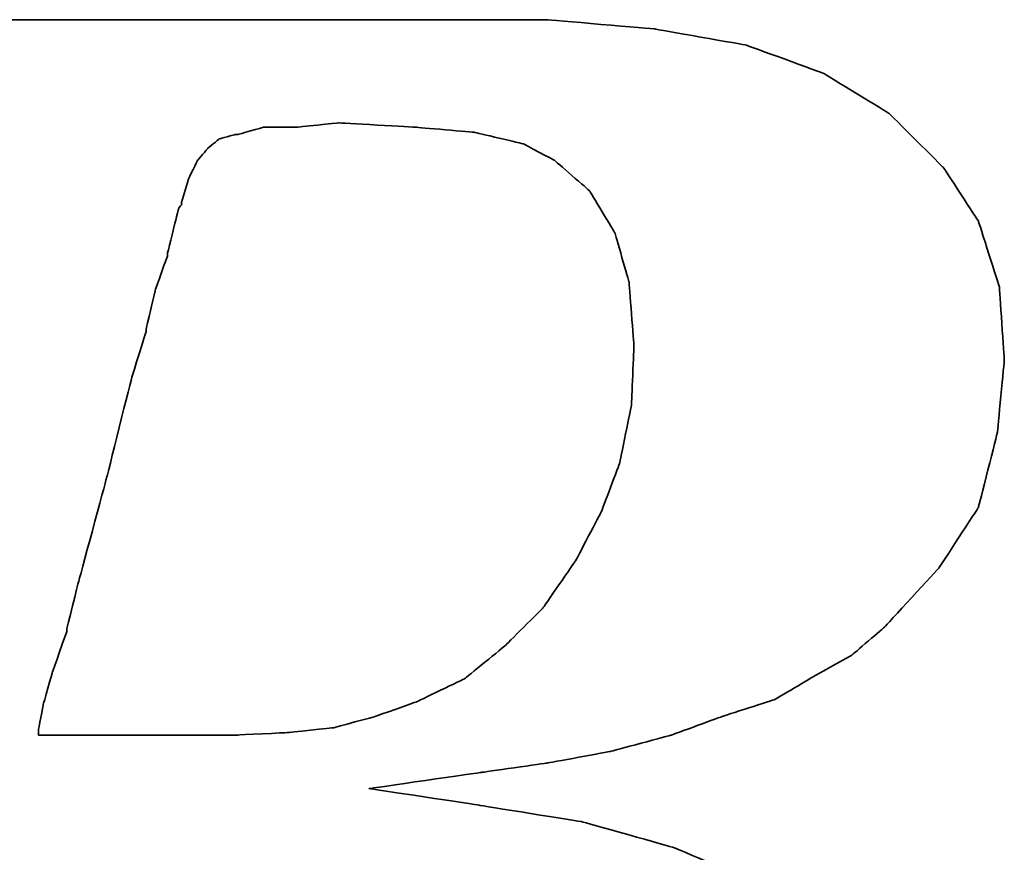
# Model space of a CAD drawing. Header units: millimetres. Extents: x 920 to 1152, y 73 to 151.
# Tile 27 of 50: x 1092.011 to 1092.918, y 96.017 to 96.784. Entities that reach past the tile are written whole.
import ezdxf

# ---------------------------------------------------------------- set-up
doc = ezdxf.new("R2010")
doc.units = ezdxf.units.MM
doc.header["$LTSCALE"] = 0.15
doc.layers.add('DIM', color=4, linetype='CONTINUOUS')
doc.layers.add('layer 1', color=7, linetype='CONTINUOUS')

# ---------------------------------------------------------------- blocks, each defined once
blk = doc.blocks.new('TBI MOTION logo(完整正式版)')
at = {"layer": 'layer 1', "color": 22, "lineweight": 35}
for points, knots in [([(-64.65375, -6.86375), (-64.65375, -6.86375), (-64.84375, -7.29625), (-64.84375, -7.29625), (-64.84375, -7.29625), (-64.84375, -7.29625), (-64.86875, -7.34375), (-64.86875, -7.34375), (-64.86875, -7.34375), (-64.86875, -7.34375), (-64.86875, -7.36875), (-64.86875, -7.36875), (-64.86875, -7.36875), (-64.86875, -7.36875), (-65.15375, -7.65375), (-65.15375, -7.65375), (-65.15375, -7.65375), (-65.15375, -7.65375), (-65.17875, -7.65375), (-65.17875, -7.65375), (-65.17875, -7.65375), (-65.17875, -7.65375), (-65.20375, -7.67875), (-65.20375, -7.67875), (-65.20375, -7.67875), (-65.20375, -7.67875), (-65.58875, -7.87125), (-65.58875, -7.87125), (-65.58875, -7.87125), (-65.58875, -7.87125), (-65.63375, -7.87125), (-65.63375, -7.87125), (-65.63375, -7.87125), (-65.63375, -7.87125), (-65.65875, -7.89375), (-65.65875, -7.89375), (-65.65875, -7.89375), (-65.65875, -7.89375), (-66.09375, -7.94375), (-66.09375, -7.94375), (-66.09375, -7.94375), (-66.09375, -7.94375), (-66.11375, -7.94375), (-66.11375, -7.94375), (-66.11375, -7.94375), (-66.11375, -7.94375), (-66.16375, -7.94375), (-66.16375, -7.94375), (-66.16375, -7.94375), (-66.16375, -7.94375), (-66.30875, -7.94375), (-66.30875, -7.94375), (-66.30875, -7.94375), (-66.30875, -7.94375), (-66.69375, -7.94375), (-66.69375, -7.94375), (-66.69375, -7.94375), (-66.69375, -7.94375), (-67.07375, -7.94375), (-67.07375, -7.94375), (-67.07375, -7.94375), (-67.07375, -7.94375), (-67.12375, -7.94375), (-67.12375, -7.94375), (-67.12375, -7.94375), (-67.12375, -7.94375), (-67.12375, -7.96625), (-67.12375, -7.96625), (-67.12375, -7.96625), (-67.12375, -7.96625), (-67.14875, -7.99125), (-67.14875, -7.99125), (-67.14875, -7.99125), (-67.14875, -7.99125), (-67.24375, -8.34875), (-67.24375, -8.34875), (-67.24375, -8.34875), (-67.24375, -8.34875), (-67.31375, -8.68625), (-67.31375, -8.68625), (-67.31375, -8.68625), (-67.31375, -8.68625), (-67.26875, -8.68625), (-67.26875, -8.68625), (-67.26875, -8.68625), (-67.26875, -8.68625), (-67.07375, -8.68625), (-67.07375, -8.68625), (-67.07375, -8.68625), (-67.07375, -8.68625), (-66.54875, -8.68625), (-66.54875, -8.68625), (-66.54875, -8.68625), (-66.54875, -8.68625), (-65.82625, -8.68625), (-65.82625, -8.68625), (-65.82625, -8.68625), (-65.82625, -8.68625), (-65.01375, -8.68625), (-65.01375, -8.68625), (-65.01375, -8.68625), (-65.01375, -8.68625), (-64.05375, -8.68625), (-64.05375, -8.68625), (-64.05375, -8.68625), (-64.05375, -8.68625), (-62.08375, -8.68625), (-62.08375, -8.68625), (-62.08375, -8.68625), (-62.08375, -8.68625), (-60.06875, -8.68625), (-60.06875, -8.68625), (-60.06875, -8.68625), (-60.06875, -8.68625), (-59.10875, -8.68625), (-59.10875, -8.68625), (-59.10875, -8.68625), (-59.10875, -8.68625), (-58.29375, -8.68625), (-58.29375, -8.68625), (-58.29375, -8.68625), (-58.29375, -8.68625), (-57.57375, -8.68625), (-57.57375, -8.68625), (-57.57375, -8.68625), (-57.57375, -8.68625), (-57.04875, -8.68625), (-57.04875, -8.68625), (-57.04875, -8.68625), (-57.04875, -8.68625), (-56.85375, -8.68625), (-56.85375, -8.68625), (-56.85375, -8.68625), (-56.85375, -8.68625), (-56.70875, -8.68625), (-56.70875, -8.68625), (-56.70875, -8.68625), (-56.70875, -8.68625), (-56.61375, -8.68625), (-56.61375, -8.68625), (-56.61375, -8.68625), (-56.61375, -8.68625), (-56.56875, -8.68625), (-56.56875, -8.68625), (-56.56875, -8.68625), (-56.56875, -8.68625), (-55.65375, -8.63875), (-55.65375, -8.63875), (-55.65375, -8.63875), (-55.65375, -8.63875), (-54.76875, -8.51875), (-54.76875, -8.51875), (-54.76875, -8.51875), (-54.76875, -8.51875), (-53.90375, -8.30375), (-53.90375, -8.30375), (-53.90375, -8.30375), (-53.90375, -8.30375), (-53.08875, -8.03875), (-53.08875, -8.03875), (-53.08875, -8.03875), (-53.08875, -8.03875), (-52.34375, -7.65375), (-52.34375, -7.65375), (-52.34375, -7.65375), (-52.34375, -7.65375), (-51.69875, -7.29625), (-51.69875, -7.29625), (-51.69875, -7.29625), (-51.69875, -7.29625), (-51.21875, -6.91125), (-51.21875, -6.91125), (-51.21875, -6.91125), (-51.21875, -6.91125), (-50.83375, -6.50375), (-50.83375, -6.50375), (-50.83375, -6.50375), (-50.83375, -6.50375), (-50.44875, -5.94875), (-50.44875, -5.94875), (-50.44875, -5.94875), (-50.44875, -5.94875), (-50.13875, -5.30375), (-50.13875, -5.30375), (-50.13875, -5.30375), (-50.13875, -5.30375), (-49.99375, -4.65375), (-49.99375, -4.65375), (-49.99375, -4.65375), (-49.99375, -4.65375), (-49.92375, -3.98375), (-49.92375, -3.98375), (-49.92375, -3.98375), (-49.92375, -3.98375), (-49.99375, -3.19374), (-49.99375, -3.19374), (-49.99375, -3.19374), (-49.99375, -3.19374), (-50.23374, -2.44874), (-50.23374, -2.44874), (-50.23374, -2.44874), (-50.23374, -2.44874), (-50.59375, -1.87374), (-50.59375, -1.87374), (-50.59375, -1.87374), (-50.59375, -1.87374), (-51.09875, -1.31874), (-51.09875, -1.31874), (-51.09875, -1.31874), (-51.09875, -1.31874), (-51.74375, -0.81875), (-51.74375, -0.81875), (-51.74375, -0.81875), (-51.74375, -0.81875), (-52.53875, -0.48125), (-52.53875, -0.48125), (-52.53875, -0.48125), (-52.53875, -0.48125), (-53.47375, -0.21875), (-53.47375, -0.21875), (-53.47375, -0.21875), (-53.47375, -0.21875), (-54.52875, -0.04874), (-54.52875, -0.04874), (-54.52875, -0.04874), (-54.52875, -0.04874), (-55.65375, 0.12125), (-55.65375, 0.12125), (-55.65375, 0.12125), (-55.65375, 0.12125), (-54.50375, 0.28624), (-54.50375, 0.28624), (-54.50375, 0.28624), (-54.50375, 0.28624), (-53.83375, 0.38124), (-53.83375, 0.38124), (-53.83375, 0.38124), (-53.83375, 0.38124), (-53.18375, 0.50125), (-53.18375, 0.50125), (-53.18375, 0.50125), (-53.18375, 0.50125), (-52.55875, 0.66874), (-52.55875, 0.66874), (-52.55875, 0.66874), (-52.55875, 0.66874), (-52.03375, 0.86124), (-52.03375, 0.86124), (-52.03375, 0.86124), (-52.03375, 0.86124), (-51.50374, 1.03124), (-51.50374, 1.03124), (-51.50374, 1.03124), (-51.50374, 1.03124), (-51.09875, 1.27125), (-51.09875, 1.27125), (-51.09875, 1.27125), (-51.09875, 1.27125), (-50.71375, 1.48624), (-50.71375, 1.48624), (-50.71375, 1.48624), (-50.71375, 1.48624), (-50.37625, 1.77625), (-50.37625, 1.77625), (-50.37625, 1.77625), (-50.37625, 1.77625), (-49.82375, 2.37625), (-49.82375, 2.37625), (-49.82375, 2.37625), (-49.82375, 2.37625), (-49.41875, 2.99625), (-49.41875, 2.99625), (-49.41875, 2.99625), (-49.41875, 2.99625), (-49.22375, 3.76625), (-49.22375, 3.76625), (-49.22375, 3.76625), (-49.22375, 3.76625), (-49.15375, 4.50874), (-49.15375, 4.50874), (-49.15375, 4.50874), (-49.15375, 4.50874), (-49.20375, 5.25125), (-49.20375, 5.25125), (-49.20375, 5.25125), (-49.20375, 5.25125), (-49.41875, 5.92625), (-49.41875, 5.92625), (-49.41875, 5.92625), (-49.41875, 5.92625), (-49.77875, 6.47625), (-49.77875, 6.47625), (-49.77875, 6.47625), (-49.77875, 6.47625), (-50.33125, 7.02624), (-50.33125, 7.02624), (-50.33125, 7.02624), (-50.33125, 7.02624), (-51.00125, 7.43625), (-51.00125, 7.43625), (-51.00125, 7.43625), (-51.00125, 7.43625), (-51.79375, 7.72625), (-51.79375, 7.72625), (-51.79375, 7.72625), (-51.79375, 7.72625), (-52.72875, 7.89124), (-52.72875, 7.89124), (-52.72875, 7.89124), (-52.72875, 7.89124), (-53.83375, 7.98625), (-53.83375, 7.98625), (-53.83375, 7.98625), (-53.83375, 7.98625), (-53.92875, 7.98625), (-53.92875, 7.98625), (-53.92875, 7.98625), (-53.92875, 7.98625), (-54.26375, 7.98625), (-54.26375, 7.98625), (-54.26375, 7.98625), (-54.26375, 7.98625), (-54.74375, 7.98625), (-54.74375, 7.98625), (-54.74375, 7.98625), (-54.74375, 7.98625), (-55.36875, 7.98625), (-55.36875, 7.98625), (-55.36875, 7.98625), (-55.36875, 7.98625), (-56.13375, 7.98625), (-56.13375, 7.98625), (-56.13375, 7.98625), (-56.13375, 7.98625), (-56.94875, 7.98625), (-56.94875, 7.98625), (-56.94875, 7.98625), (-56.94875, 7.98625), (-58.77625, 7.98625), (-58.77625, 7.98625), (-58.77625, 7.98625), (-58.77625, 7.98625), (-60.59875, 7.98625), (-60.59875, 7.98625), (-60.59875, 7.98625), (-60.59875, 7.98625), (-61.41375, 7.98625), (-61.41375, 7.98625), (-61.41375, 7.98625), (-61.41375, 7.98625), (-62.17875, 7.98625), (-62.17875, 7.98625), (-62.17875, 7.98625), (-62.17875, 7.98625), (-62.80375, 7.98625), (-62.80375, 7.98625), (-62.80375, 7.98625), (-62.80375, 7.98625), (-63.30625, 7.98625), (-63.30625, 7.98625), (-63.30625, 7.98625), (-63.30625, 7.98625), (-63.57375, 7.98625), (-63.57375, 7.98625), (-63.57375, 7.98625), (-63.57375, 7.98625), (-63.57375, 7.96375), (-63.57375, 7.96375), (-63.57375, 7.96375), (-63.57375, 7.96375), (-63.59875, 7.94125), (-63.59875, 7.94125), (-63.59875, 7.94125), (-63.59875, 7.94125), (-63.69375, 7.55625), (-63.69375, 7.55625), (-63.69375, 7.55625), (-63.69375, 7.55625), (-63.76375, 7.24624), (-63.76375, 7.24624), (-63.76375, 7.24624), (-63.76375, 7.24624), (-63.23875, 7.24624), (-63.23875, 7.24624), (-63.23875, 7.24624), (-63.23875, 7.24624), (-62.75875, 7.24624), (-62.75875, 7.24624), (-62.75875, 7.24624), (-62.75875, 7.24624), (-62.61125, 7.24624), (-62.61125, 7.24624), (-62.61125, 7.24624), (-62.61125, 7.24624), (-62.56625, 7.24624), (-62.56625, 7.24624), (-62.56625, 7.24624), (-62.56625, 7.24624), (-62.22875, 7.24624), (-62.22875, 7.24624), (-62.22875, 7.24624), (-62.22875, 7.24624), (-62.20375, 7.24624), (-62.20375, 7.24624), (-62.20375, 7.24624), (-62.20375, 7.24624), (-62.17875, 7.21875), (-62.17875, 7.21875), (-62.17875, 7.21875), (-62.17875, 7.21875), (-61.96375, 7.17125), (-61.96375, 7.17125), (-61.96375, 7.17125), (-61.96375, 7.17125), (-61.72375, 7.12624), (-61.72375, 7.12624), (-61.72375, 7.12624), (-61.72375, 7.12624), (-61.70375, 7.12624), (-61.70375, 7.12624), (-61.70375, 7.12624), (-61.70375, 7.12624), (-61.55875, 7.07624), (-61.55875, 7.07624), (-61.55875, 7.07624), (-61.55875, 7.07624), (-61.50875, 7.07624), (-61.50875, 7.07624), (-61.50875, 7.07624), (-61.50875, 7.07624), (-61.48375, 7.02624), (-61.48375, 7.02624), (-61.48375, 7.02624), (-61.48375, 7.02624), (-61.31875, 6.83375), (-61.31875, 6.83375), (-61.31875, 6.83375), (-61.31875, 6.83375), (-61.29375, 6.81125), (-61.29375, 6.81125), (-61.29375, 6.81125), (-61.29375, 6.81125), (-61.29375, 6.78625), (-61.29375, 6.78625), (-61.29375, 6.78625), (-61.29375, 6.78625), (-61.19875, 6.50124), (-61.19875, 6.50124), (-61.19875, 6.50124), (-61.19875, 6.50124), (-61.17375, 6.45124), (-61.17375, 6.45124), (-61.17375, 6.45124), (-61.17375, 6.45124), (-61.19875, 6.40625), (-61.19875, 6.40625), (-61.19875, 6.40625), (-61.19875, 6.40625), (-61.26875, 5.99624), (-61.26875, 5.99624), (-61.26875, 5.99624), (-61.26875, 5.99624), (-61.26875, 5.85125), (-61.26875, 5.85125), (-61.26875, 5.85125), (-61.26875, 5.85125), (-61.26875, 5.82625), (-61.26875, 5.82625), (-61.26875, 5.82625), (-61.26875, 5.82625), (-61.29375, 5.80625), (-61.29375, 5.80625), (-61.29375, 5.80625), (-61.29375, 5.80625), (-61.34125, 5.66125), (-61.34125, 5.66125), (-61.34125, 5.66125), (-61.34125, 5.66125), (-61.41375, 5.44625), (-61.41375, 5.44625), (-61.41375, 5.44625), (-61.41375, 5.44625), (-61.48375, 5.15625), (-61.48375, 5.15625), (-61.48375, 5.15625), (-61.48375, 5.15625), (-61.58375, 4.82124), (-61.58375, 4.82124), (-61.58375, 4.82124), (-61.58375, 4.82124), (-61.79875, 4.00375), (-61.79875, 4.00375), (-61.79875, 4.00375), (-61.79875, 4.00375), (-62.05875, 2.99625), (-62.05875, 2.99625), (-62.05875, 2.99625), (-62.05875, 2.99625), (-62.34875, 1.91625), (-62.34875, 1.91625), (-62.34875, 1.91625), (-62.34875, 1.91625), (-62.97375, -0.41124), (-62.97375, -0.41124), (-62.97375, -0.41124), (-62.97375, -0.41124), (-63.59875, -2.75875), (-63.59875, -2.75875), (-63.59875, -2.75875), (-63.59875, -2.75875), (-63.88375, -3.86374), (-63.88375, -3.86374), (-63.88375, -3.86374), (-63.88375, -3.86374), (-64.14875, -4.82374), (-64.14875, -4.82374), (-64.14875, -4.82374), (-64.14875, -4.82374), (-64.36375, -5.64125), (-64.36375, -5.64125), (-64.36375, -5.64125), (-64.36375, -5.64125), (-64.43625, -5.97625), (-64.43625, -5.97625), (-64.43625, -5.97625), (-64.43625, -5.97625), (-64.50875, -6.28625), (-64.50875, -6.28625), (-64.50875, -6.28625), (-64.50875, -6.28625), (-64.50875, -6.30875), (-64.50875, -6.30875), (-64.50875, -6.30875), (-64.50875, -6.30875), (-64.57875, -6.50375), (-64.57875, -6.50375), (-64.57875, -6.50375), (-64.57875, -6.50375), (-64.62875, -6.69625), (-64.62875, -6.69625), (-64.62875, -6.69625), (-64.62875, -6.69625), (-64.62875, -6.76875), (-64.62875, -6.76875), (-64.62875, -6.76875), (-64.62875, -6.76875), (-64.62875, -6.81375), (-64.62875, -6.81375), (-64.62875, -6.81375), (-64.62875, -6.81375), (-64.62875, -6.83875), (-64.62875, -6.83875), (-64.62875, -6.83875), (-64.62875, -6.83875), (-64.65375, -6.86375), (-64.65375, -6.86375)], [0, 0, 0, 0, 0.00719424, 0.00719424, 0.00719424, 0.00719425, 0.01438849, 0.01438849, 0.01438849, 0.0143885, 0.02158273, 0.02158273, 0.02158273, 0.02158274, 0.02877698, 0.02877698, 0.02877698, 0.02877699, 0.03597122, 0.03597122, 0.03597122, 0.03597123, 0.04316547, 0.04316547, 0.04316547, 0.04316548, 0.05035971, 0.05035971, 0.05035971, 0.05035972, 0.05755396, 0.05755396, 0.05755396, 0.05755397, 0.0647482, 0.0647482, 0.0647482, 0.06474821, 0.07194245, 0.07194245, 0.07194245, 0.07194246, 0.07913669, 0.07913669, 0.07913669, 0.0791367, 0.08633094, 0.08633094, 0.08633094, 0.08633095, 0.09352518, 0.09352518, 0.09352518, 0.09352519, 0.10071942, 0.10071942, 0.10071942, 0.10071943, 0.10791367, 0.10791367, 0.10791367, 0.10791368, 0.11510791, 0.11510791, 0.11510791, 0.11510792, 0.12230216, 0.12230216, 0.12230216, 0.12230217, 0.1294964, 0.1294964, 0.1294964, 0.12949641, 0.13669065, 0.13669065, 0.13669065, 0.13669066, 0.14388489, 0.14388489, 0.14388489, 0.1438849, 0.15107914, 0.15107914, 0.15107914, 0.15107915, 0.15827338, 0.15827338, 0.15827338, 0.15827339, 0.16546763, 0.16546763, 0.16546763, 0.16546764, 0.17266187, 0.17266187, 0.17266187, 0.17266188, 0.17985612, 0.17985612, 0.17985612, 0.17985613, 0.18705036, 0.18705036, 0.18705036, 0.18705037, 0.1942446, 0.1942446, 0.1942446, 0.19424461, 0.20143885, 0.20143885, 0.20143885, 0.20143886, 0.20863309, 0.20863309, 0.20863309, 0.2086331, 0.21582734, 0.21582734, 0.21582734, 0.21582735, 0.22302158, 0.22302158, 0.22302158, 0.22302159, 0.23021583, 0.23021583, 0.23021583, 0.23021584, 0.23741007, 0.23741007, 0.23741007, 0.23741008, 0.24460432, 0.24460432, 0.24460432, 0.24460433, 0.25179856, 0.25179856, 0.25179856, 0.25179857, 0.25899281, 0.25899281, 0.25899281, 0.25899282, 0.26618705, 0.26618705, 0.26618705, 0.26618706, 0.27338129, 0.27338129, 0.27338129, 0.2733813, 0.28057554, 0.28057554, 0.28057554, 0.28057555, 0.28776978, 0.28776978, 0.28776978, 0.28776979, 0.29496403, 0.29496403, 0.29496403, 0.29496404, 0.30215827, 0.30215827, 0.30215827, 0.30215828, 0.30935252, 0.30935252, 0.30935252, 0.30935253, 0.31654676, 0.31654676, 0.31654676, 0.31654677, 0.32374101, 0.32374101, 0.32374101, 0.32374102, 0.33093525, 0.33093525, 0.33093525, 0.33093526, 0.3381295, 0.3381295, 0.3381295, 0.33812951, 0.34532374, 0.34532374, 0.34532374, 0.34532375, 0.35251799, 0.35251799, 0.35251799, 0.352518, 0.35971223, 0.35971223, 0.35971223, 0.35971224, 0.36690647, 0.36690647, 0.36690647, 0.36690648, 0.37410072, 0.37410072, 0.37410072, 0.37410073, 0.38129496, 0.38129496, 0.38129496, 0.38129497, 0.38848921, 0.38848921, 0.38848921, 0.38848922, 0.39568345, 0.39568345, 0.39568345, 0.39568346, 0.4028777, 0.4028777, 0.4028777, 0.40287771, 0.41007194, 0.41007194, 0.41007194, 0.41007195, 0.41726619, 0.41726619, 0.41726619, 0.4172662, 0.42446043, 0.42446043, 0.42446043, 0.42446044, 0.43165468, 0.43165468, 0.43165468, 0.43165469, 0.43884892, 0.43884892, 0.43884892, 0.43884893, 0.44604317, 0.44604317, 0.44604317, 0.44604318, 0.45323741, 0.45323741, 0.45323741, 0.45323742, 0.46043165, 0.46043165, 0.46043165, 0.46043166, 0.4676259, 0.4676259, 0.4676259, 0.46762591, 0.47482014, 0.47482014, 0.47482014, 0.47482015, 0.48201439, 0.48201439, 0.48201439, 0.4820144, 0.48920863, 0.48920863, 0.48920863, 0.48920864, 0.49640288, 0.49640288, 0.49640288, 0.49640289, 0.50359712, 0.50359712, 0.50359712, 0.50359713, 0.51079137, 0.51079137, 0.51079137, 0.51079138, 0.51798561, 0.51798561, 0.51798561, 0.51798562, 0.52517986, 0.52517986, 0.52517986, 0.52517987, 0.5323741, 0.5323741, 0.5323741, 0.53237411, 0.53956835, 0.53956835, 0.53956835, 0.53956836, 0.54676259, 0.54676259, 0.54676259, 0.5467626, 0.55395683, 0.55395683, 0.55395683, 0.55395684, 0.56115108, 0.56115108, 0.56115108, 0.56115109, 0.56834532, 0.56834532, 0.56834532, 0.56834533, 0.57553957, 0.57553957, 0.57553957, 0.57553958, 0.58273381, 0.58273381, 0.58273381, 0.58273382, 0.58992806, 0.58992806, 0.58992806, 0.58992807, 0.5971223, 0.5971223, 0.5971223, 0.59712231, 0.60431655, 0.60431655, 0.60431655, 0.60431656, 0.61151079, 0.61151079, 0.61151079, 0.6115108, 0.61870504, 0.61870504, 0.61870504, 0.61870505, 0.62589928, 0.62589928, 0.62589928, 0.62589929, 0.63309353, 0.63309353, 0.63309353, 0.63309354, 0.64028777, 0.64028777, 0.64028777, 0.64028778, 0.64748201, 0.64748201, 0.64748201, 0.64748202, 0.65467626, 0.65467626, 0.65467626, 0.65467627, 0.6618705, 0.6618705, 0.6618705, 0.66187051, 0.66906475, 0.66906475, 0.66906475, 0.66906476, 0.67625899, 0.67625899, 0.67625899, 0.676259, 0.68345324, 0.68345324, 0.68345324, 0.68345325, 0.69064748, 0.69064748, 0.69064748, 0.69064749, 0.69784173, 0.69784173, 0.69784173, 0.69784174, 0.70503597, 0.70503597, 0.70503597, 0.70503598, 0.71223022, 0.71223022, 0.71223022, 0.71223023, 0.71942446, 0.71942446, 0.71942446, 0.71942447, 0.72661871, 0.72661871, 0.72661871, 0.72661872, 0.73381295, 0.73381295, 0.73381295, 0.73381296, 0.74100719, 0.74100719, 0.74100719, 0.7410072, 0.74820144, 0.74820144, 0.74820144, 0.74820145, 0.75539568, 0.75539568, 0.75539568, 0.75539569, 0.76258993, 0.76258993, 0.76258993, 0.76258994, 0.76978417, 0.76978417, 0.76978417, 0.76978418, 0.77697842, 0.77697842, 0.77697842, 0.77697843, 0.78417266, 0.78417266, 0.78417266, 0.78417267, 0.79136691, 0.79136691, 0.79136691, 0.79136692, 0.79856115, 0.79856115, 0.79856115, 0.79856116, 0.8057554, 0.8057554, 0.8057554, 0.80575541, 0.81294964, 0.81294964, 0.81294964, 0.81294965, 0.82014388, 0.82014388, 0.82014388, 0.82014389, 0.82733813, 0.82733813, 0.82733813, 0.82733814, 0.83453237, 0.83453237, 0.83453237, 0.83453238, 0.84172662, 0.84172662, 0.84172662, 0.84172663, 0.84892086, 0.84892086, 0.84892086, 0.84892087, 0.85611511, 0.85611511, 0.85611511, 0.85611512, 0.86330935, 0.86330935, 0.86330935, 0.86330936, 0.8705036, 0.8705036, 0.8705036, 0.87050361, 0.87769784, 0.87769784, 0.87769784, 0.87769785, 0.88489209, 0.88489209, 0.88489209, 0.8848921, 0.89208633, 0.89208633, 0.89208633, 0.89208634, 0.89928058, 0.89928058, 0.89928058, 0.89928059, 0.90647482, 0.90647482, 0.90647482, 0.90647483, 0.91366906, 0.91366906, 0.91366906, 0.91366907, 0.92086331, 0.92086331, 0.92086331, 0.92086332, 0.92805755, 0.92805755, 0.92805755, 0.92805756, 0.9352518, 0.9352518, 0.9352518, 0.93525181, 0.94244604, 0.94244604, 0.94244604, 0.94244605, 0.94964029, 0.94964029, 0.94964029, 0.9496403, 0.95683453, 0.95683453, 0.95683453, 0.95683454, 0.96402878, 0.96402878, 0.96402878, 0.96402879, 0.97122302, 0.97122302, 0.97122302, 0.97122303, 0.97841727, 0.97841727, 0.97841727, 0.97841728, 0.98561151, 0.98561151, 0.98561151, 0.98561152, 0.99280576, 0.99280576, 0.99280576, 0.99280577, 1, 1, 1, 1]), ([(-57.50375, 6.35625), (-57.50375, 6.35625), (-57.57375, 6.11625), (-57.57375, 6.11625), (-57.57375, 6.11625), (-57.57375, 6.11625), (-57.57375, 6.09125), (-57.57375, 6.09125), (-57.57375, 6.09125), (-57.57375, 6.09125), (-57.59875, 6.06625), (-57.59875, 6.06625), (-57.59875, 6.06625), (-57.59875, 6.06625), (-57.64875, 5.87625), (-57.64875, 5.87625), (-57.64875, 5.87625), (-57.64875, 5.87625), (-57.71875, 5.58875), (-57.71875, 5.58875), (-57.71875, 5.58875), (-57.71875, 5.58875), (-57.71875, 5.56625), (-57.71875, 5.56625), (-57.71875, 5.56625), (-57.71875, 5.56625), (-57.83875, 5.23125), (-57.83875, 5.23125), (-57.83875, 5.23125), (-57.83875, 5.23125), (-57.93625, 4.82124), (-57.93625, 4.82124), (-57.93625, 4.82124), (-57.93625, 4.82124), (-57.93625, 4.79624), (-57.93625, 4.79624), (-57.93625, 4.79624), (-57.93625, 4.79624), (-58.07875, 4.34125), (-58.07875, 4.34125), (-58.07875, 4.34125), (-58.07875, 4.34125), (-58.34375, 3.28625), (-58.34375, 3.28625), (-58.34375, 3.28625), (-58.34375, 3.28625), (-58.62875, 2.23124), (-58.62875, 2.23124), (-58.62875, 2.23124), (-58.62875, 2.23124), (-58.74875, 1.75125), (-58.74875, 1.75125), (-58.74875, 1.75125), (-58.74875, 1.75125), (-58.74875, 1.72625), (-58.74875, 1.72625), (-58.74875, 1.72625), (-58.74875, 1.72625), (-58.89375, 1.31625), (-58.89375, 1.31625), (-58.89375, 1.31625), (-58.89375, 1.31625), (-58.98875, 0.98124), (-58.98875, 0.98124), (-58.98875, 0.98124), (-58.98875, 0.98124), (-59.03875, 0.71625), (-59.03875, 0.71625), (-59.03875, 0.71625), (-59.03875, 0.71625), (-59.03875, 0.66874), (-59.03875, 0.66874), (-59.03875, 0.66874), (-59.03875, 0.66874), (-58.91875, 0.66874), (-58.91875, 0.66874), (-58.91875, 0.66874), (-58.91875, 0.66874), (-58.53375, 0.66874), (-58.53375, 0.66874), (-58.53375, 0.66874), (-58.53375, 0.66874), (-58.10375, 0.66874), (-58.10375, 0.66874), (-58.10375, 0.66874), (-58.10375, 0.66874), (-57.66875, 0.66874), (-57.66875, 0.66874), (-57.66875, 0.66874), (-57.66875, 0.66874), (-57.33375, 0.66874), (-57.33375, 0.66874), (-57.33375, 0.66874), (-57.33375, 0.66874), (-57.09375, 0.66874), (-57.09375, 0.66874), (-57.09375, 0.66874), (-57.09375, 0.66874), (-56.99875, 0.66874), (-56.99875, 0.66874), (-56.99875, 0.66874), (-56.99875, 0.66874), (-56.49375, 0.69374), (-56.49375, 0.69374), (-56.49375, 0.69374), (-56.49375, 0.69374), (-56.01375, 0.74374), (-56.01375, 0.74374), (-56.01375, 0.74374), (-56.01375, 0.74374), (-55.58375, 0.86124), (-55.58375, 0.86124), (-55.58375, 0.86124), (-55.58375, 0.86124), (-55.17375, 1.00624), (-55.17375, 1.00624), (-55.17375, 1.00624), (-55.17375, 1.00624), (-54.67375, 1.24625), (-54.67375, 1.24625), (-54.67375, 1.24625), (-54.67375, 1.24625), (-54.26375, 1.58124), (-54.26375, 1.58124), (-54.26375, 1.58124), (-54.26375, 1.58124), (-53.87875, 1.96374), (-53.87875, 1.96374), (-53.87875, 1.96374), (-53.87875, 1.96374), (-53.54375, 2.44625), (-53.54375, 2.44625), (-53.54375, 2.44625), (-53.54375, 2.44625), (-53.27875, 2.95125), (-53.27875, 2.95125), (-53.27875, 2.95125), (-53.27875, 2.95125), (-53.08875, 3.45124), (-53.08875, 3.45124), (-53.08875, 3.45124), (-53.08875, 3.45124), (-52.96875, 4.05124), (-52.96875, 4.05124), (-52.96875, 4.05124), (-52.96875, 4.05124), (-52.94375, 4.65125), (-52.94375, 4.65125), (-52.94375, 4.65125), (-52.94375, 4.65125), (-52.99375, 5.30125), (-52.99375, 5.30125), (-52.99375, 5.30125), (-52.99375, 5.30125), (-53.13875, 5.80625), (-53.13875, 5.80625), (-53.13875, 5.80625), (-53.13875, 5.80625), (-53.39875, 6.23625), (-53.39875, 6.23625), (-53.39875, 6.23625), (-53.39875, 6.23625), (-53.75875, 6.54875), (-53.75875, 6.54875), (-53.75875, 6.54875), (-53.75875, 6.54875), (-54.07375, 6.71625), (-54.07375, 6.71625), (-54.07375, 6.71625), (-54.07375, 6.71625), (-54.57375, 6.83375), (-54.57375, 6.83375), (-54.57375, 6.83375), (-54.57375, 6.83375), (-55.17375, 6.88625), (-55.17375, 6.88625), (-55.17375, 6.88625), (-55.17375, 6.88625), (-55.96875, 6.93125), (-55.96875, 6.93125), (-55.96875, 6.93125), (-55.96875, 6.93125), (-56.39875, 6.88625), (-56.39875, 6.88625), (-56.39875, 6.88625), (-56.39875, 6.88625), (-56.42125, 6.88625), (-56.42125, 6.88625), (-56.42125, 6.88625), (-56.42125, 6.88625), (-56.73375, 6.88625), (-56.73375, 6.88625), (-56.73375, 6.88625), (-56.73375, 6.88625), (-56.99875, 6.81125), (-56.99875, 6.81125), (-56.99875, 6.81125), (-56.99875, 6.81125), (-57.02375, 6.81125), (-57.02375, 6.81125), (-57.02375, 6.81125), (-57.02375, 6.81125), (-57.18875, 6.76625), (-57.18875, 6.76625), (-57.18875, 6.76625), (-57.18875, 6.76625), (-57.30875, 6.66625), (-57.30875, 6.66625), (-57.30875, 6.66625), (-57.30875, 6.66625), (-57.40875, 6.54875), (-57.40875, 6.54875), (-57.40875, 6.54875), (-57.40875, 6.54875), (-57.50375, 6.35625), (-57.50375, 6.35625)], [0, 0, 0, 0, 0.01851852, 0.01851852, 0.01851852, 0.01851853, 0.03703704, 0.03703704, 0.03703704, 0.03703705, 0.05555556, 0.05555556, 0.05555556, 0.05555557, 0.07407407, 0.07407407, 0.07407407, 0.07407408, 0.09259259, 0.09259259, 0.09259259, 0.0925926, 0.11111111, 0.11111111, 0.11111111, 0.11111112, 0.12962963, 0.12962963, 0.12962963, 0.12962964, 0.14814815, 0.14814815, 0.14814815, 0.14814816, 0.16666667, 0.16666667, 0.16666667, 0.16666668, 0.18518519, 0.18518519, 0.18518519, 0.1851852, 0.2037037, 0.2037037, 0.2037037, 0.20370371, 0.22222222, 0.22222222, 0.22222222, 0.22222223, 0.24074074, 0.24074074, 0.24074074, 0.24074075, 0.25925926, 0.25925926, 0.25925926, 0.25925927, 0.27777778, 0.27777778, 0.27777778, 0.27777779, 0.2962963, 0.2962963, 0.2962963, 0.29629631, 0.31481481, 0.31481481, 0.31481481, 0.31481482, 0.33333333, 0.33333333, 0.33333333, 0.33333334, 0.35185185, 0.35185185, 0.35185185, 0.35185186, 0.37037037, 0.37037037, 0.37037037, 0.37037038, 0.38888889, 0.38888889, 0.38888889, 0.3888889, 0.40740741, 0.40740741, 0.40740741, 0.40740742, 0.42592593, 0.42592593, 0.42592593, 0.42592594, 0.44444444, 0.44444444, 0.44444444, 0.44444445, 0.46296296, 0.46296296, 0.46296296, 0.46296297, 0.48148148, 0.48148148, 0.48148148, 0.48148149, 0.5, 0.5, 0.5, 0.50000001, 0.51851852, 0.51851852, 0.51851852, 0.51851853, 0.53703704, 0.53703704, 0.53703704, 0.53703705, 0.55555556, 0.55555556, 0.55555556, 0.55555557, 0.57407407, 0.57407407, 0.57407407, 0.57407408, 0.59259259, 0.59259259, 0.59259259, 0.5925926, 0.61111111, 0.61111111, 0.61111111, 0.61111112, 0.62962963, 0.62962963, 0.62962963, 0.62962964, 0.64814815, 0.64814815, 0.64814815, 0.64814816, 0.66666667, 0.66666667, 0.66666667, 0.66666668, 0.68518519, 0.68518519, 0.68518519, 0.6851852, 0.7037037, 0.7037037, 0.7037037, 0.70370371, 0.72222222, 0.72222222, 0.72222222, 0.72222223, 0.74074074, 0.74074074, 0.74074074, 0.74074075, 0.75925926, 0.75925926, 0.75925926, 0.75925927, 0.77777778, 0.77777778, 0.77777778, 0.77777779, 0.7962963, 0.7962963, 0.7962963, 0.79629631, 0.81481481, 0.81481481, 0.81481481, 0.81481482, 0.83333333, 0.83333333, 0.83333333, 0.83333334, 0.85185185, 0.85185185, 0.85185185, 0.85185186, 0.87037037, 0.87037037, 0.87037037, 0.87037038, 0.88888889, 0.88888889, 0.88888889, 0.8888889, 0.90740741, 0.90740741, 0.90740741, 0.90740742, 0.92592593, 0.92592593, 0.92592593, 0.92592594, 0.94444444, 0.94444444, 0.94444444, 0.94444445, 0.96296296, 0.96296296, 0.96296296, 0.96296297, 0.98148148, 0.98148148, 0.98148148, 0.98148149, 1, 1, 1, 1])]:
    blk.add_open_spline(points, degree=3, knots=knots, dxfattribs=at)

msp = doc.modelspace()

# ---------------------------------------------------------------- block references
at = {"layer": 'DIM', "color": 7, "xscale": 0.090033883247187, "yscale": 0.090033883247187, "zscale": 0.090033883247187}
msp.add_blockref('TBI MOTION logo(完整正式版)', (1097.34374, 96.06475), dxfattribs=at)

doc.saveas('drawing.dxf')
